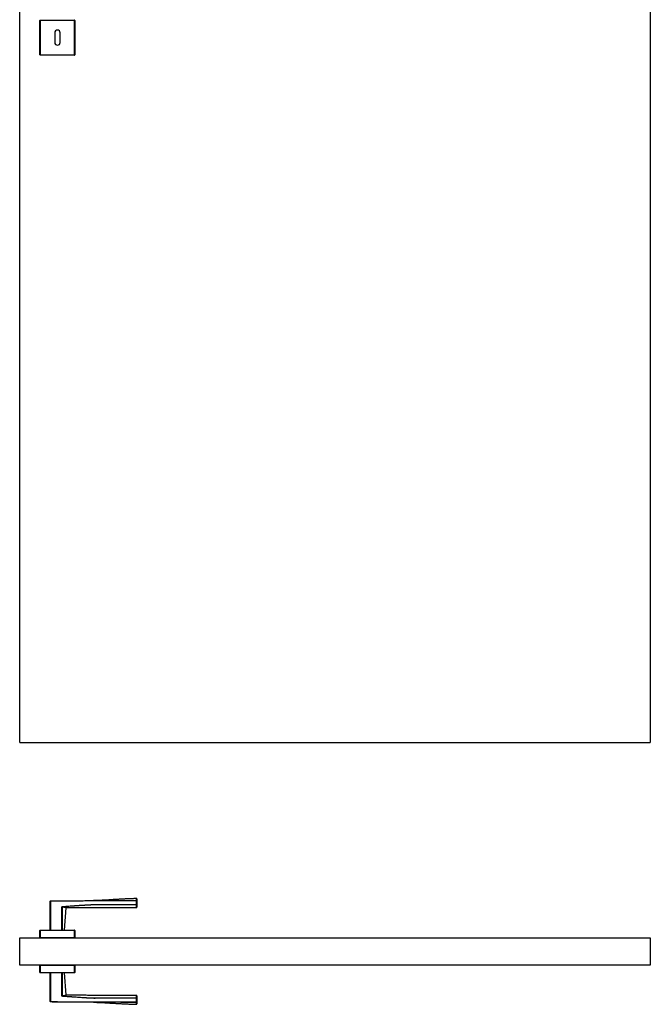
# Model space of a CAD drawing. Header units: millimetres. Extents: x 357 to 12975, y -381 to 2993.
# Tile 5 of 8: x 9057 to 9975, y -381 to 1053. Entities that reach past the tile are written whole.
import ezdxf

# ---------------------------------------------------------------- set-up
doc = ezdxf.new("R2010")
doc.units = ezdxf.units.MM
doc.layers.get('0').update_dxf_attribs({"color": 250})
doc.layers.add('główna', color=250, linetype='Continuous', lineweight=25)

msp = doc.modelspace()

# ---------------------------------------------------------------- linework, layer by layer
for p, q in [((9056.6, 0), (9056.6, 2017)), ((9974.6, 2017), (9974.6, 0)), ((9056.6, 0), (9974.6, 0))]:
    msp.add_line(p, q)
at = {"linetype": 'Continuous'}
for p, q in [((9086.1, 1051.5), (9086.6, 1051.5)), ((9086.1, 1001.5), (9086.1, 1051.5)), ((9086.6, 1052), (9086.6, 1051.5)), ((9086.6, 1052), (9136.6, 1052)), ((9136.6, 1051.5), (9086.6, 1051.5)), ((9086.6, 1051.5), (9086.6, 1001.5)), ((9136.6, 1052), (9136.6, 1051.5)), ((9136.6, 1001.5), (9136.6, 1051.5)), ((9137.1, 1051.5), (9136.6, 1051.5)), ((9137.1, 1051.5), (9137.1, 1001.5)), ((9107.6, 1033.5), (9107.6, 1019.5)), ((9115.6, 1019.5), (9115.6, 1033.5)), ((9086.1, 1001.5), (9086.6, 1001.5)), ((9086.6, 1001.5), (9086.6, 1001)), ((9086.6, 1001.5), (9136.6, 1001.5)), ((9136.6, 1001), (9086.6, 1001)), ((9136.6, 1001), (9136.6, 1001.5)), ((9136.6, 1001.5), (9137.1, 1001.5)), ((9101.1, -231.1), (9101.6, -231.1)), ((9101.1, -273.2), (9101.1, -231.1)), ((9101.6, -230.6), (9101.6, -231.1)), ((9101.6, -231.1), (9101.6, -273.2)), ((9118, -239.7), (9118.3, -239.7)), ((9119.5, -238.8), (9119.5, -239.3)), ((9226.6, -230.1), (9226.6, -230.5)), ((9227.1, -230.5), (9226.6, -230.5)), ((9226.6, -236), (9226.6, -230.5)), ((9226.6, -236.4), (9226.6, -236)), ((9227.1, -236), (9226.6, -236)), ((9227.1, -230.5), (9227.1, -236)), ((9086.1, -273.7), (9086.6, -273.7)), ((9086.1, -284.2), (9086.1, -273.7)), ((9086.6, -284.2), (9086.1, -284.2)), ((9086.6, -273.2), (9086.6, -273.7)), ((9086.6, -273.2), (9136.6, -273.2)), ((9136.6, -273.7), (9086.6, -273.7)), ((9086.6, -273.7), (9086.6, -284.2)), ((9136.6, -284.2), (9086.6, -284.2)), ((9136.6, -273.2), (9136.6, -273.7)), ((9136.6, -284.2), (9136.6, -273.7)), ((9136.6, -273.7), (9137.1, -273.7)), ((9137.1, -284.2), (9136.6, -284.2)), ((9137.1, -273.7), (9137.1, -284.2)), ((9086.1, -334.7), (9086.1, -324.2)), ((9086.1, -324.2), (9086.6, -324.2)), ((9086.6, -324.2), (9086.6, -334.7)), ((9086.6, -324.2), (9136.6, -324.2)), ((9136.6, -324.2), (9137.1, -324.2)), ((9136.6, -334.7), (9136.6, -324.2)), ((9137.1, -324.2), (9137.1, -334.7)), ((9086.6, -334.7), (9086.1, -334.7)), ((9086.6, -334.7), (9086.6, -335.2)), ((9086.6, -334.7), (9136.6, -334.7)), ((9136.6, -335.2), (9086.6, -335.2)), ((9101.1, -377.3), (9101.1, -335.2)), ((9101.6, -335.2), (9101.6, -377.3)), ((9137.1, -334.7), (9136.6, -334.7)), ((9136.6, -334.7), (9136.6, -335.2)), ((9118.3, -368.7), (9118, -368.7)), ((9119.5, -369.1), (9119.5, -369.6)), ((9226.6, -372), (9226.6, -372.4)), ((9226.6, -377.9), (9226.6, -372.4)), ((9227.1, -372.4), (9226.6, -372.4)), ((9227.1, -372.4), (9227.1, -377.9)), ((9101.1, -377.3), (9101.6, -377.3)), ((9101.6, -377.8), (9101.6, -377.3)), ((9226.6, -377.9), (9226.6, -378.3)), ((9227.1, -377.9), (9226.6, -377.9))]:
    msp.add_line(p, q, dxfattribs=at)
for points in [[(9226.6, -227.2), (9225.4, -227.3), (9224.1, -227.3), (9222.9, -227.3), (9221.6, -227.4), (9220.4, -227.4), (9219.1, -227.5), (9217.9, -227.5), (9216.6, -227.5), (9215.4, -227.6), (9214.1, -227.7), (9212.9, -227.7), (9211.6, -227.8), (9210.4, -227.8), (9209.1, -227.9), (9207.9, -228), (9206.6, -228), (9205.4, -228.1), (9204.1, -228.2), (9202.9, -228.2), (9201.6, -228.3), (9200.4, -228.4), (9199.1, -228.5), (9197.9, -228.5), (9196.6, -228.6), (9195.4, -228.7), (9194.1, -228.7), (9192.9, -228.8), (9191.6, -228.9), (9190.4, -229), (9189.1, -229), (9187.9, -229.1), (9186.6, -229.2), (9185.4, -229.3), (9184.1, -229.3), (9182.9, -229.4), (9181.6, -229.5), (9180.4, -229.5), (9179.1, -229.6), (9177.9, -229.7), (9176.6, -229.7), (9175.4, -229.8), (9174.1, -229.8), (9172.9, -229.9), (9171.6, -229.9), (9170.4, -230), (9169.1, -230), (9167.9, -230.1), (9166.6, -230.1), (9165.4, -230.2), (9164.1, -230.2)], [(9226.6, -230.1), (9226.6, -229.9), (9226.6, -229.8), (9226.6, -229.7), (9226.6, -229.6), (9226.6, -229.5), (9226.6, -229.4), (9226.6, -229.3), (9226.6, -229.2), (9226.6, -229.1), (9226.6, -229), (9226.6, -229), (9226.6, -228.9), (9226.6, -228.8), (9226.6, -228.7), (9226.6, -228.6), (9226.6, -228.5), (9226.6, -228.5), (9226.6, -228.4), (9226.6, -228.3), (9226.6, -228.2), (9226.6, -228.2), (9226.6, -228.1), (9226.6, -228), (9226.6, -228), (9226.6, -227.9), (9226.6, -227.9), (9226.6, -227.8), (9226.6, -227.8), (9226.6, -227.7), (9226.6, -227.7), (9226.6, -227.6), (9226.6, -227.6), (9226.6, -227.5), (9226.6, -227.5), (9226.6, -227.5), (9226.6, -227.4), (9226.6, -227.4), (9226.6, -227.4), (9226.6, -227.4), (9226.6, -227.3), (9226.6, -227.3), (9226.6, -227.3), (9226.6, -227.3), (9226.6, -227.3), (9226.6, -227.2), (9226.6, -227.2), (9226.6, -227.2), (9226.6, -227.2), (9226.6, -227.2), (9226.6, -227.2)], [(9227.1, -227.7), (9227.1, -227.7), (9227.1, -227.7), (9227.1, -227.7), (9227.1, -227.7), (9227.1, -227.7), (9227.1, -227.8), (9227.1, -227.8), (9227.1, -227.8), (9227.1, -227.8), (9227.1, -227.8), (9227.1, -227.8), (9227.1, -227.9), (9227.1, -227.9), (9227.1, -227.9), (9227.1, -228), (9227.1, -228), (9227.1, -228), (9227.1, -228.1), (9227.1, -228.1), (9227.1, -228.2), (9227.1, -228.2), (9227.1, -228.3), (9227.1, -228.3), (9227.1, -228.4), (9227.1, -228.4), (9227.1, -228.5), (9227.1, -228.5), (9227.1, -228.6), (9227.1, -228.7), (9227.1, -228.7), (9227.1, -228.8), (9227.1, -228.9), (9227.1, -228.9), (9227.1, -229), (9227.1, -229.1), (9227.1, -229.2), (9227.1, -229.2), (9227.1, -229.3), (9227.1, -229.4), (9227.1, -229.5), (9227.1, -229.6), (9227.1, -229.7), (9227.1, -229.8), (9227.1, -229.9), (9227.1, -230), (9227.1, -230.1), (9227.1, -230.2), (9227.1, -230.3), (9227.1, -230.4), (9227.1, -230.5)], [(9101.6, -230.6), (9104.1, -230.6), (9106.6, -230.6), (9109.1, -230.6), (9111.6, -230.6), (9114.1, -230.5), (9116.6, -230.5), (9119.1, -230.5), (9121.6, -230.5), (9124.1, -230.4), (9126.6, -230.4), (9129.1, -230.4), (9131.6, -230.4), (9134.1, -230.4), (9136.6, -230.3), (9139.1, -230.3), (9141.6, -230.3), (9144.1, -230.3), (9146.6, -230.3), (9149.1, -230.3), (9151.6, -230.2), (9154.1, -230.2), (9156.6, -230.2), (9159.1, -230.2), (9161.6, -230.2), (9164.1, -230.2), (9166.6, -230.2), (9169.1, -230.2), (9171.6, -230.2), (9174.1, -230.2), (9176.6, -230.2), (9179.1, -230.2), (9181.6, -230.1), (9184.1, -230.1), (9186.6, -230.1), (9189.1, -230.1), (9191.6, -230.1), (9194.1, -230.1), (9196.6, -230.1), (9199.1, -230.1), (9201.6, -230.1), (9204.1, -230.1), (9206.6, -230.1), (9209.1, -230.1), (9211.6, -230.1), (9214.1, -230.1), (9216.6, -230.1), (9219.1, -230.1), (9221.6, -230.1), (9224.1, -230.1), (9226.6, -230.1)], [(9226.6, -230.5), (9224.1, -230.5), (9221.6, -230.5), (9219.1, -230.5), (9216.6, -230.5), (9214.1, -230.5), (9211.6, -230.5), (9209.1, -230.5), (9206.6, -230.5), (9204.1, -230.5), (9201.6, -230.6), (9199.1, -230.6), (9196.6, -230.6), (9194.1, -230.6), (9191.6, -230.6), (9189.1, -230.6), (9186.6, -230.6), (9184.1, -230.6), (9181.6, -230.6), (9179.1, -230.6), (9176.6, -230.7), (9174.1, -230.7), (9171.6, -230.7), (9169.1, -230.7), (9166.6, -230.7), (9164.1, -230.7), (9161.6, -230.7), (9159.1, -230.7), (9156.6, -230.7), (9154.1, -230.7), (9151.6, -230.7), (9149.1, -230.8), (9146.6, -230.8), (9144.1, -230.8), (9141.6, -230.8), (9139.1, -230.8), (9136.6, -230.8), (9134.1, -230.8), (9131.6, -230.9), (9129.1, -230.9), (9126.6, -230.9), (9124.1, -230.9), (9121.6, -230.9), (9119.1, -231), (9116.6, -231), (9114.1, -231), (9111.6, -231), (9109.1, -231), (9106.6, -231), (9104.1, -231), (9101.6, -231.1)], [(9117.9, -273.2), (9117.9, -272.5), (9117.9, -271.9), (9117.9, -271.2), (9117.9, -270.5), (9117.9, -269.9), (9117.9, -269.2), (9117.9, -268.5), (9117.9, -267.8), (9117.9, -267.2), (9117.9, -266.5), (9117.9, -265.8), (9117.9, -265.2), (9117.9, -264.5), (9117.9, -263.8), (9117.9, -263.2), (9117.9, -262.5), (9117.9, -261.8), (9117.9, -261.1), (9117.9, -260.5), (9117.9, -259.8), (9117.9, -259.1), (9118, -258.5), (9118, -257.8), (9118, -257.1), (9118, -256.5), (9118, -255.8), (9118, -255.1), (9118, -254.4), (9118, -253.8), (9118, -253.1), (9118, -252.4), (9118, -251.8), (9118, -251.1), (9118, -250.4), (9118, -249.8), (9118, -249.1), (9118, -248.4), (9118, -247.7), (9118, -247.1), (9118, -246.4), (9118, -245.7), (9118, -245.1), (9118, -244.4), (9118, -243.7), (9118, -243.1), (9118, -242.4), (9118, -241.7), (9118, -241.1), (9118, -240.4), (9118, -239.7)], [(9118, -239.7), (9118, -239.7), (9118, -239.6), (9118, -239.6), (9118, -239.6), (9118, -239.5), (9118.1, -239.5), (9118.1, -239.5), (9118.1, -239.4), (9118.1, -239.4), (9118.1, -239.4), (9118.2, -239.3), (9118.2, -239.3), (9118.2, -239.3), (9118.2, -239.3), (9118.3, -239.2), (9118.3, -239.2), (9118.3, -239.2), (9118.3, -239.2), (9118.4, -239.1), (9118.4, -239.1), (9118.4, -239.1), (9118.5, -239.1), (9118.5, -239.1), (9118.5, -239), (9118.6, -239), (9118.6, -239), (9118.6, -239), (9118.7, -239), (9118.7, -239), (9118.7, -238.9), (9118.8, -238.9), (9118.8, -238.9), (9118.8, -238.9), (9118.9, -238.9), (9118.9, -238.9), (9119, -238.9), (9119, -238.9), (9119, -238.9), (9119.1, -238.8), (9119.1, -238.8), (9119.1, -238.8), (9119.2, -238.8), (9119.2, -238.8), (9119.2, -238.8), (9119.3, -238.8), (9119.3, -238.8), (9119.4, -238.8), (9119.4, -238.8), (9119.4, -238.8), (9119.5, -238.8)], [(9118.3, -239.7), (9118.3, -239.7), (9118.3, -239.7), (9118.3, -239.6), (9118.3, -239.6), (9118.3, -239.6), (9118.3, -239.6), (9118.4, -239.5), (9118.4, -239.5), (9118.4, -239.5), (9118.4, -239.5), (9118.5, -239.5), (9118.5, -239.5), (9118.5, -239.5), (9118.5, -239.4), (9118.6, -239.4), (9118.6, -239.4), (9118.6, -239.4), (9118.6, -239.4), (9118.7, -239.4), (9118.7, -239.4), (9118.7, -239.4), (9118.7, -239.4), (9118.8, -239.4), (9118.8, -239.4), (9118.8, -239.4), (9118.8, -239.4), (9118.9, -239.3), (9118.9, -239.3), (9118.9, -239.3), (9119, -239.3), (9119, -239.3), (9119, -239.3), (9119, -239.3), (9119.1, -239.3), (9119.1, -239.3), (9119.1, -239.3), (9119.1, -239.3), (9119.2, -239.3), (9119.2, -239.3), (9119.2, -239.3), (9119.3, -239.3), (9119.3, -239.3), (9119.3, -239.3), (9119.3, -239.3), (9119.4, -239.3), (9119.4, -239.3), (9119.4, -239.3), (9119.4, -239.3), (9119.5, -239.3), (9119.5, -239.3)], [(9124.4, -240.8), (9124.4, -240.8), (9124.3, -240.8), (9124.3, -240.8), (9124.3, -240.8), (9124.3, -240.7), (9124.3, -240.7), (9124.2, -240.7), (9124.2, -240.7), (9124.1, -240.7), (9124.1, -240.7), (9124, -240.7), (9124, -240.6), (9123.9, -240.6), (9123.9, -240.6), (9123.8, -240.6), (9123.7, -240.6), (9123.6, -240.5), (9123.5, -240.5), (9123.4, -240.5), (9123.3, -240.4), (9123.2, -240.4), (9123.1, -240.4), (9123, -240.4), (9122.9, -240.3), (9122.8, -240.3), (9122.6, -240.3), (9122.5, -240.2), (9122.4, -240.2), (9122.2, -240.2), (9122.1, -240.1), (9121.9, -240.1), (9121.8, -240.1), (9121.6, -240.1), (9121.4, -240), (9121.3, -240), (9121.1, -240), (9120.9, -239.9), (9120.7, -239.9), (9120.5, -239.9), (9120.4, -239.9), (9120.2, -239.8), (9120, -239.8), (9119.8, -239.8), (9119.6, -239.8), (9119.4, -239.8), (9119.1, -239.8), (9118.9, -239.7), (9118.7, -239.7), (9118.5, -239.7), (9118.3, -239.7)], [(9118.3, -239.7), (9118.3, -240.4), (9118.3, -241.1), (9118.3, -241.7), (9118.3, -242.4), (9118.3, -243.1), (9118.3, -243.7), (9118.3, -244.4), (9118.3, -245.1), (9118.3, -245.7), (9118.3, -246.4), (9118.3, -247.1), (9118.3, -247.7), (9118.3, -248.4), (9118.3, -249.1), (9118.3, -249.8), (9118.3, -250.4), (9118.3, -251.1), (9118.3, -251.8), (9118.3, -252.4), (9118.3, -253.1), (9118.3, -253.8), (9118.3, -254.4), (9118.3, -255.1), (9118.3, -255.8), (9118.3, -256.5), (9118.3, -257.1), (9118.3, -257.8), (9118.3, -258.5), (9118.3, -259.1), (9118.3, -259.8), (9118.3, -260.5), (9118.3, -261.1), (9118.3, -261.8), (9118.3, -262.5), (9118.3, -263.2), (9118.3, -263.8), (9118.3, -264.5), (9118.3, -265.2), (9118.3, -265.8), (9118.3, -266.5), (9118.3, -267.2), (9118.3, -267.8), (9118.3, -268.5), (9118.3, -269.2), (9118.3, -269.9), (9118.3, -270.5), (9118.3, -271.2), (9118.3, -271.9), (9118.3, -272.5), (9118.3, -273.2)], [(9119.5, -238.8), (9121.6, -238.6), (9123.7, -238.5), (9125.9, -238.4), (9128, -238.2), (9130.2, -238), (9132.3, -237.9), (9134.4, -237.7), (9136.6, -237.6), (9138.7, -237.4), (9140.9, -237.3), (9143, -237.1), (9145.1, -237), (9147.3, -236.8), (9149.4, -236.7), (9151.6, -236.6), (9153.7, -236.4), (9155.8, -236.3), (9158, -236.2), (9160.1, -236.1), (9162.3, -236), (9164.4, -236), (9166.6, -236), (9168.7, -236), (9170.8, -236), (9173, -236), (9175.1, -236), (9177.3, -236), (9179.4, -236), (9181.6, -236), (9183.7, -236), (9185.9, -236), (9188, -236), (9190.2, -236), (9192.3, -236), (9194.5, -236), (9196.6, -236), (9198.7, -236), (9200.9, -236), (9203, -236), (9205.2, -236), (9207.3, -236), (9209.5, -236), (9211.6, -236), (9213.8, -236), (9215.9, -236), (9218.1, -236), (9220.2, -236), (9222.4, -236), (9224.5, -236), (9226.6, -236)], [(9226.6, -236.4), (9224.5, -236.4), (9222.4, -236.4), (9220.2, -236.4), (9218.1, -236.4), (9215.9, -236.4), (9213.8, -236.4), (9211.6, -236.4), (9209.5, -236.4), (9207.3, -236.4), (9205.2, -236.4), (9203, -236.4), (9200.9, -236.4), (9198.8, -236.4), (9196.6, -236.4), (9194.5, -236.4), (9192.3, -236.4), (9190.2, -236.4), (9188, -236.4), (9185.9, -236.4), (9183.7, -236.4), (9181.6, -236.4), (9179.4, -236.4), (9177.3, -236.4), (9175.2, -236.4), (9173, -236.4), (9170.9, -236.4), (9168.7, -236.4), (9166.6, -236.3), (9164.4, -236.3), (9162.3, -236.4), (9160.1, -236.5), (9158, -236.6), (9155.9, -236.7), (9153.7, -236.8), (9151.6, -237), (9149.4, -237.1), (9147.3, -237.2), (9145.2, -237.4), (9143, -237.5), (9140.9, -237.7), (9138.7, -237.9), (9136.6, -238), (9134.5, -238.2), (9132.3, -238.4), (9130.2, -238.5), (9128.1, -238.7), (9125.9, -238.8), (9123.8, -239), (9121.6, -239.1), (9119.5, -239.3)], [(9119.5, -239.3), (9119.7, -239.3), (9119.9, -239.3), (9120.1, -239.3), (9120.3, -239.3), (9120.5, -239.4), (9120.7, -239.4), (9120.8, -239.4), (9121, -239.4), (9121.2, -239.5), (9121.4, -239.5), (9121.5, -239.5), (9121.7, -239.5), (9121.9, -239.6), (9122, -239.6), (9122.2, -239.6), (9122.3, -239.6), (9122.5, -239.7), (9122.6, -239.7), (9122.7, -239.7), (9122.9, -239.8), (9123, -239.8), (9123.1, -239.8), (9123.2, -239.8), (9123.4, -239.9), (9123.5, -239.9), (9123.6, -239.9), (9123.7, -240), (9123.8, -240), (9123.9, -240), (9124, -240), (9124.1, -240.1), (9124.1, -240.1), (9124.2, -240.1), (9124.3, -240.1), (9124.4, -240.1), (9124.4, -240.2), (9124.5, -240.2), (9124.5, -240.2), (9124.6, -240.2), (9124.6, -240.2), (9124.7, -240.2), (9124.7, -240.3), (9124.8, -240.3), (9124.8, -240.3), (9124.8, -240.3), (9124.8, -240.3), (9124.8, -240.3), (9124.9, -240.3), (9124.9, -240.3), (9124.9, -240.3)], [(9122, -273.2), (9124.4, -240.8)], [(9124.4, -240.8), (9124.4, -240.7), (9124.4, -240.7), (9124.4, -240.7), (9124.4, -240.7), (9124.4, -240.7), (9124.4, -240.7), (9124.4, -240.7), (9124.4, -240.6), (9124.4, -240.6), (9124.4, -240.6), (9124.4, -240.6), (9124.4, -240.6), (9124.4, -240.6), (9124.4, -240.6), (9124.4, -240.5), (9124.4, -240.5), (9124.4, -240.5), (9124.5, -240.5), (9124.5, -240.5), (9124.5, -240.5), (9124.5, -240.5), (9124.5, -240.5), (9124.5, -240.5), (9124.5, -240.4), (9124.5, -240.4), (9124.5, -240.4), (9124.5, -240.4), (9124.6, -240.4), (9124.6, -240.4), (9124.6, -240.4), (9124.6, -240.4), (9124.6, -240.4), (9124.6, -240.4), (9124.6, -240.4), (9124.6, -240.3), (9124.7, -240.3), (9124.7, -240.3), (9124.7, -240.3), (9124.7, -240.3), (9124.7, -240.3), (9124.7, -240.3), (9124.7, -240.3), (9124.8, -240.3), (9124.8, -240.3), (9124.8, -240.3), (9124.8, -240.3), (9124.8, -240.3), (9124.8, -240.3), (9124.8, -240.3), (9124.9, -240.3)], [(9124.9, -240.3), (9126.9, -240.3), (9128.9, -240.3), (9131, -240.3), (9133, -240.3), (9135, -240.3), (9137.1, -240.3), (9139.1, -240.3), (9141.1, -240.3), (9143.2, -240.3), (9145.2, -240.3), (9147.2, -240.3), (9149.3, -240.3), (9151.3, -240.3), (9153.4, -240.3), (9155.4, -240.2), (9157.4, -240.2), (9159.5, -240.2), (9161.5, -240.2), (9163.5, -240.2), (9165.6, -240.2), (9167.6, -240.2), (9169.6, -240.2), (9171.7, -240.2), (9173.7, -240.2), (9175.7, -240.2), (9177.8, -240.2), (9179.8, -240.2), (9181.9, -240.2), (9183.9, -240.2), (9185.9, -240.2), (9188, -240.2), (9190, -240.2), (9192, -240.2), (9194.1, -240.2), (9196.1, -240.2), (9198.1, -240.2), (9200.2, -240.2), (9202.2, -240.2), (9204.2, -240.2), (9206.3, -240.2), (9208.3, -240.2), (9210.4, -240.2), (9212.4, -240.2), (9214.4, -240.2), (9216.5, -240.2), (9218.5, -240.2), (9220.5, -240.2), (9222.6, -240.2), (9224.6, -240.2), (9226.6, -240.2)], [(9226.6, -240.2), (9226.6, -240.2), (9226.6, -240.2), (9226.6, -240.2), (9226.6, -240.2), (9226.6, -240.2), (9226.6, -240.1), (9226.6, -240.1), (9226.6, -240.1), (9226.6, -240.1), (9226.6, -240), (9226.6, -240), (9226.6, -240), (9226.6, -239.9), (9226.6, -239.9), (9226.6, -239.8), (9226.6, -239.8), (9226.6, -239.7), (9226.6, -239.7), (9226.6, -239.6), (9226.6, -239.6), (9226.6, -239.5), (9226.6, -239.4), (9226.6, -239.4), (9226.6, -239.3), (9226.6, -239.2), (9226.6, -239.1), (9226.6, -239), (9226.6, -239), (9226.6, -238.9), (9226.6, -238.8), (9226.6, -238.7), (9226.6, -238.6), (9226.6, -238.5), (9226.6, -238.4), (9226.6, -238.3), (9226.6, -238.2), (9226.6, -238.1), (9226.6, -237.9), (9226.6, -237.8), (9226.6, -237.7), (9226.6, -237.6), (9226.6, -237.5), (9226.6, -237.3), (9226.6, -237.2), (9226.6, -237.1), (9226.6, -236.9), (9226.6, -236.8), (9226.6, -236.6), (9226.6, -236.5), (9226.6, -236.4)], [(9227.1, -236), (9227.1, -236.1), (9227.1, -236.2), (9227.1, -236.4), (9227.1, -236.5), (9227.1, -236.7), (9227.1, -236.8), (9227.1, -236.9), (9227.1, -237), (9227.1, -237.2), (9227.1, -237.3), (9227.1, -237.4), (9227.1, -237.5), (9227.1, -237.6), (9227.1, -237.7), (9227.1, -237.8), (9227.1, -237.9), (9227.1, -238), (9227.1, -238.1), (9227.1, -238.2), (9227.1, -238.3), (9227.1, -238.4), (9227.1, -238.5), (9227.1, -238.6), (9227.1, -238.7), (9227.1, -238.7), (9227.1, -238.8), (9227.1, -238.9), (9227.1, -239), (9227.1, -239), (9227.1, -239.1), (9227.1, -239.1), (9227.1, -239.2), (9227.1, -239.2), (9227.1, -239.3), (9227.1, -239.3), (9227.1, -239.4), (9227.1, -239.4), (9227.1, -239.5), (9227.1, -239.5), (9227.1, -239.5), (9227.1, -239.6), (9227.1, -239.6), (9227.1, -239.6), (9227.1, -239.6), (9227.1, -239.7), (9227.1, -239.7), (9227.1, -239.7), (9227.1, -239.7), (9227.1, -239.7), (9227.1, -239.7)], [(9118, -368.7), (9118, -368), (9118, -367.3), (9118, -366.7), (9118, -366), (9118, -365.3), (9118, -364.7), (9118, -364), (9118, -363.3), (9118, -362.7), (9118, -362), (9118, -361.3), (9118, -360.7), (9118, -360), (9118, -359.3), (9118, -358.6), (9118, -358), (9118, -357.3), (9118, -356.6), (9118, -356), (9118, -355.3), (9118, -354.6), (9118, -354), (9118, -353.3), (9118, -352.6), (9118, -351.9), (9118, -351.3), (9118, -350.6), (9118, -349.9), (9117.9, -349.3), (9117.9, -348.6), (9117.9, -347.9), (9117.9, -347.3), (9117.9, -346.6), (9117.9, -345.9), (9117.9, -345.2), (9117.9, -344.6), (9117.9, -343.9), (9117.9, -343.2), (9117.9, -342.6), (9117.9, -341.9), (9117.9, -341.2), (9117.9, -340.6), (9117.9, -339.9), (9117.9, -339.2), (9117.9, -338.5), (9117.9, -337.9), (9117.9, -337.2), (9117.9, -336.5), (9117.9, -335.9), (9117.9, -335.2)], [(9118.3, -335.2), (9118.3, -335.9), (9118.3, -336.5), (9118.3, -337.2), (9118.3, -337.9), (9118.3, -338.5), (9118.3, -339.2), (9118.3, -339.9), (9118.3, -340.6), (9118.3, -341.2), (9118.3, -341.9), (9118.3, -342.6), (9118.3, -343.2), (9118.3, -343.9), (9118.3, -344.6), (9118.3, -345.2), (9118.3, -345.9), (9118.3, -346.6), (9118.3, -347.3), (9118.3, -347.9), (9118.3, -348.6), (9118.3, -349.3), (9118.3, -349.9), (9118.3, -350.6), (9118.3, -351.3), (9118.3, -351.9), (9118.3, -352.6), (9118.3, -353.3), (9118.3, -354), (9118.3, -354.6), (9118.3, -355.3), (9118.3, -356), (9118.3, -356.6), (9118.3, -357.3), (9118.3, -358), (9118.3, -358.6), (9118.3, -359.3), (9118.3, -360), (9118.3, -360.7), (9118.3, -361.3), (9118.3, -362), (9118.3, -362.7), (9118.3, -363.3), (9118.3, -364), (9118.3, -364.7), (9118.3, -365.3), (9118.3, -366), (9118.3, -366.7), (9118.3, -367.3), (9118.3, -368), (9118.3, -368.7)], [(9124.4, -367.6), (9122, -335.2)], [(9119.5, -369.6), (9119.4, -369.6), (9119.4, -369.6), (9119.4, -369.6), (9119.3, -369.6), (9119.3, -369.6), (9119.2, -369.6), (9119.2, -369.6), (9119.2, -369.6), (9119.1, -369.6), (9119.1, -369.6), (9119.1, -369.6), (9119, -369.5), (9119, -369.5), (9119, -369.5), (9118.9, -369.5), (9118.9, -369.5), (9118.9, -369.5), (9118.8, -369.5), (9118.8, -369.5), (9118.7, -369.5), (9118.7, -369.4), (9118.7, -369.4), (9118.6, -369.4), (9118.6, -369.4), (9118.6, -369.4), (9118.5, -369.4), (9118.5, -369.3), (9118.5, -369.3), (9118.4, -369.3), (9118.4, -369.3), (9118.4, -369.3), (9118.3, -369.2), (9118.3, -369.2), (9118.3, -369.2), (9118.3, -369.2), (9118.2, -369.2), (9118.2, -369.1), (9118.2, -369.1), (9118.2, -369.1), (9118.1, -369), (9118.1, -369), (9118.1, -369), (9118.1, -368.9), (9118.1, -368.9), (9118, -368.9), (9118, -368.8), (9118, -368.8), (9118, -368.8), (9118, -368.7), (9118, -368.7)], [(9118.3, -368.7), (9118.5, -368.7), (9118.7, -368.7), (9118.9, -368.7), (9119.1, -368.6), (9119.4, -368.6), (9119.6, -368.6), (9119.8, -368.6), (9120, -368.6), (9120.2, -368.6), (9120.4, -368.5), (9120.5, -368.5), (9120.7, -368.5), (9120.9, -368.5), (9121.1, -368.4), (9121.3, -368.4), (9121.4, -368.4), (9121.6, -368.3), (9121.8, -368.3), (9121.9, -368.3), (9122.1, -368.3), (9122.2, -368.2), (9122.4, -368.2), (9122.5, -368.2), (9122.6, -368.1), (9122.8, -368.1), (9122.9, -368.1), (9123, -368), (9123.1, -368), (9123.2, -368), (9123.3, -368), (9123.4, -367.9), (9123.5, -367.9), (9123.6, -367.9), (9123.7, -367.8), (9123.8, -367.8), (9123.9, -367.8), (9123.9, -367.8), (9124, -367.8), (9124, -367.7), (9124.1, -367.7), (9124.1, -367.7), (9124.2, -367.7), (9124.2, -367.7), (9124.3, -367.7), (9124.3, -367.7), (9124.3, -367.6), (9124.3, -367.6), (9124.3, -367.6), (9124.4, -367.6), (9124.4, -367.6)], [(9119.5, -369.1), (9119.5, -369.1), (9119.4, -369.1), (9119.4, -369.1), (9119.4, -369.1), (9119.4, -369.1), (9119.3, -369.1), (9119.3, -369.1), (9119.3, -369.1), (9119.3, -369.1), (9119.2, -369.1), (9119.2, -369.1), (9119.2, -369.1), (9119.1, -369.1), (9119.1, -369.1), (9119.1, -369.1), (9119.1, -369.1), (9119, -369.1), (9119, -369.1), (9119, -369.1), (9119, -369.1), (9118.9, -369.1), (9118.9, -369.1), (9118.9, -369.1), (9118.8, -369), (9118.8, -369), (9118.8, -369), (9118.8, -369), (9118.7, -369), (9118.7, -369), (9118.7, -369), (9118.7, -369), (9118.6, -369), (9118.6, -369), (9118.6, -369), (9118.6, -369), (9118.5, -369), (9118.5, -368.9), (9118.5, -368.9), (9118.5, -368.9), (9118.4, -368.9), (9118.4, -368.9), (9118.4, -368.9), (9118.4, -368.9), (9118.3, -368.8), (9118.3, -368.8), (9118.3, -368.8), (9118.3, -368.8), (9118.3, -368.7), (9118.3, -368.7), (9118.3, -368.7)], [(9124.9, -368.1), (9124.9, -368.1), (9124.8, -368.1), (9124.8, -368.1), (9124.8, -368.1), (9124.8, -368.1), (9124.8, -368.1), (9124.7, -368.1), (9124.7, -368.1), (9124.7, -368.2), (9124.6, -368.2), (9124.6, -368.2), (9124.5, -368.2), (9124.5, -368.2), (9124.4, -368.2), (9124.3, -368.3), (9124.3, -368.3), (9124.2, -368.3), (9124.1, -368.3), (9124, -368.4), (9123.9, -368.4), (9123.8, -368.4), (9123.7, -368.4), (9123.6, -368.5), (9123.5, -368.5), (9123.4, -368.5), (9123.3, -368.5), (9123.2, -368.6), (9123.1, -368.6), (9123, -368.6), (9122.8, -368.6), (9122.7, -368.7), (9122.6, -368.7), (9122.4, -368.7), (9122.3, -368.8), (9122.1, -368.8), (9122, -368.8), (9121.8, -368.8), (9121.7, -368.9), (9121.5, -368.9), (9121.3, -368.9), (9121.2, -368.9), (9121, -369), (9120.8, -369), (9120.6, -369), (9120.5, -369), (9120.3, -369.1), (9120.1, -369.1), (9119.9, -369.1), (9119.7, -369.1), (9119.5, -369.1)], [(9119.5, -369.1), (9121.6, -369.3), (9123.8, -369.4), (9125.9, -369.6), (9128.1, -369.7), (9130.2, -369.9), (9132.3, -370.1), (9134.5, -370.2), (9136.6, -370.4), (9138.7, -370.5), (9140.9, -370.7), (9143, -370.9), (9145.2, -371), (9147.3, -371.2), (9149.4, -371.3), (9151.6, -371.4), (9153.7, -371.6), (9155.9, -371.7), (9158, -371.8), (9160.1, -371.9), (9162.3, -372), (9164.4, -372.1), (9166.6, -372.1), (9168.7, -372), (9170.9, -372), (9173, -372), (9175.2, -372), (9177.3, -372), (9179.4, -372), (9181.6, -372), (9183.7, -372), (9185.9, -372), (9188, -372), (9190.2, -372), (9192.3, -372), (9194.5, -372), (9196.6, -372), (9198.8, -372), (9200.9, -372), (9203, -372), (9205.2, -372), (9207.3, -372), (9209.5, -372), (9211.6, -372), (9213.8, -372), (9215.9, -372), (9218.1, -372), (9220.2, -372), (9222.4, -372), (9224.5, -372), (9226.6, -372)], [(9226.6, -372.4), (9224.5, -372.4), (9222.4, -372.4), (9220.2, -372.4), (9218.1, -372.4), (9215.9, -372.4), (9213.8, -372.4), (9211.6, -372.4), (9209.5, -372.4), (9207.3, -372.4), (9205.2, -372.4), (9203, -372.4), (9200.9, -372.4), (9198.7, -372.4), (9196.6, -372.4), (9194.5, -372.4), (9192.3, -372.4), (9190.2, -372.4), (9188, -372.4), (9185.9, -372.4), (9183.7, -372.4), (9181.6, -372.4), (9179.4, -372.4), (9177.3, -372.4), (9175.1, -372.4), (9173, -372.4), (9170.8, -372.4), (9168.7, -372.4), (9166.6, -372.4), (9164.4, -372.4), (9162.3, -372.4), (9160.1, -372.3), (9158, -372.2), (9155.8, -372.1), (9153.7, -372), (9151.6, -371.8), (9149.4, -371.7), (9147.3, -371.6), (9145.1, -371.4), (9143, -371.3), (9140.9, -371.1), (9138.7, -371), (9136.6, -370.8), (9134.4, -370.7), (9132.3, -370.5), (9130.2, -370.4), (9128, -370.2), (9125.9, -370.1), (9123.7, -369.9), (9121.6, -369.8), (9119.5, -369.6)], [(9124.9, -368.1), (9124.8, -368.1), (9124.8, -368.1), (9124.8, -368.1), (9124.8, -368.1), (9124.8, -368.1), (9124.8, -368.1), (9124.8, -368.1), (9124.7, -368.1), (9124.7, -368.1), (9124.7, -368.1), (9124.7, -368.1), (9124.7, -368.1), (9124.7, -368.1), (9124.7, -368.1), (9124.6, -368.1), (9124.6, -368), (9124.6, -368), (9124.6, -368), (9124.6, -368), (9124.6, -368), (9124.6, -368), (9124.6, -368), (9124.5, -368), (9124.5, -368), (9124.5, -368), (9124.5, -368), (9124.5, -367.9), (9124.5, -367.9), (9124.5, -367.9), (9124.5, -367.9), (9124.5, -367.9), (9124.5, -367.9), (9124.4, -367.9), (9124.4, -367.9), (9124.4, -367.9), (9124.4, -367.8), (9124.4, -367.8), (9124.4, -367.8), (9124.4, -367.8), (9124.4, -367.8), (9124.4, -367.8), (9124.4, -367.8), (9124.4, -367.7), (9124.4, -367.7), (9124.4, -367.7), (9124.4, -367.7), (9124.4, -367.7), (9124.4, -367.7), (9124.4, -367.7), (9124.4, -367.6)], [(9226.6, -368.2), (9224.6, -368.2), (9222.6, -368.2), (9220.5, -368.2), (9218.5, -368.2), (9216.5, -368.2), (9214.4, -368.2), (9212.4, -368.2), (9210.4, -368.2), (9208.3, -368.2), (9206.3, -368.2), (9204.2, -368.2), (9202.2, -368.2), (9200.2, -368.2), (9198.1, -368.2), (9196.1, -368.2), (9194.1, -368.2), (9192, -368.2), (9190, -368.2), (9188, -368.2), (9185.9, -368.2), (9183.9, -368.2), (9181.9, -368.2), (9179.8, -368.2), (9177.8, -368.2), (9175.7, -368.2), (9173.7, -368.2), (9171.7, -368.2), (9169.6, -368.2), (9167.6, -368.2), (9165.6, -368.2), (9163.5, -368.2), (9161.5, -368.2), (9159.5, -368.2), (9157.4, -368.2), (9155.4, -368.2), (9153.4, -368.1), (9151.3, -368.1), (9149.3, -368.1), (9147.2, -368.1), (9145.2, -368.1), (9143.2, -368.1), (9141.1, -368.1), (9139.1, -368.1), (9137.1, -368.1), (9135, -368.1), (9133, -368.1), (9131, -368.1), (9128.9, -368.1), (9126.9, -368.1), (9124.9, -368.1)], [(9226.6, -372), (9226.6, -371.9), (9226.6, -371.8), (9226.6, -371.6), (9226.6, -371.5), (9226.6, -371.3), (9226.6, -371.2), (9226.6, -371.1), (9226.6, -370.9), (9226.6, -370.8), (9226.6, -370.7), (9226.6, -370.6), (9226.6, -370.5), (9226.6, -370.3), (9226.6, -370.2), (9226.6, -370.1), (9226.6, -370), (9226.6, -369.9), (9226.6, -369.8), (9226.6, -369.7), (9226.6, -369.6), (9226.6, -369.5), (9226.6, -369.4), (9226.6, -369.4), (9226.6, -369.3), (9226.6, -369.2), (9226.6, -369.1), (9226.6, -369), (9226.6, -369), (9226.6, -368.9), (9226.6, -368.8), (9226.6, -368.8), (9226.6, -368.7), (9226.6, -368.7), (9226.6, -368.6), (9226.6, -368.6), (9226.6, -368.5), (9226.6, -368.5), (9226.6, -368.4), (9226.6, -368.4), (9226.6, -368.4), (9226.6, -368.3), (9226.6, -368.3), (9226.6, -368.3), (9226.6, -368.3), (9226.6, -368.2), (9226.6, -368.2), (9226.6, -368.2), (9226.6, -368.2), (9226.6, -368.2), (9226.6, -368.2)], [(9227.1, -368.7), (9227.1, -368.7), (9227.1, -368.7), (9227.1, -368.7), (9227.1, -368.7), (9227.1, -368.7), (9227.1, -368.8), (9227.1, -368.8), (9227.1, -368.8), (9227.1, -368.8), (9227.1, -368.9), (9227.1, -368.9), (9227.1, -368.9), (9227.1, -369), (9227.1, -369), (9227.1, -369), (9227.1, -369.1), (9227.1, -369.1), (9227.1, -369.2), (9227.1, -369.3), (9227.1, -369.3), (9227.1, -369.4), (9227.1, -369.4), (9227.1, -369.5), (9227.1, -369.6), (9227.1, -369.7), (9227.1, -369.7), (9227.1, -369.8), (9227.1, -369.9), (9227.1, -370), (9227.1, -370.1), (9227.1, -370.2), (9227.1, -370.3), (9227.1, -370.4), (9227.1, -370.5), (9227.1, -370.6), (9227.1, -370.7), (9227.1, -370.8), (9227.1, -370.9), (9227.1, -371), (9227.1, -371.1), (9227.1, -371.2), (9227.1, -371.4), (9227.1, -371.5), (9227.1, -371.6), (9227.1, -371.7), (9227.1, -371.9), (9227.1, -372), (9227.1, -372.2), (9227.1, -372.3), (9227.1, -372.4)], [(9101.6, -377.3), (9104.1, -377.4), (9106.6, -377.4), (9109.1, -377.4), (9111.6, -377.4), (9114.1, -377.4), (9116.6, -377.4), (9119.1, -377.4), (9121.6, -377.5), (9124.1, -377.5), (9126.6, -377.5), (9129.1, -377.5), (9131.6, -377.5), (9134.1, -377.6), (9136.6, -377.6), (9139.1, -377.6), (9141.6, -377.6), (9144.1, -377.6), (9146.6, -377.6), (9149.1, -377.6), (9151.6, -377.7), (9154.1, -377.7), (9156.6, -377.7), (9159.1, -377.7), (9161.6, -377.7), (9164.1, -377.7), (9166.6, -377.7), (9169.1, -377.7), (9171.6, -377.7), (9174.1, -377.7), (9176.6, -377.7), (9179.1, -377.8), (9181.6, -377.8), (9184.1, -377.8), (9186.6, -377.8), (9189.1, -377.8), (9191.6, -377.8), (9194.1, -377.8), (9196.6, -377.8), (9199.1, -377.8), (9201.6, -377.8), (9204.1, -377.9), (9206.6, -377.9), (9209.1, -377.9), (9211.6, -377.9), (9214.1, -377.9), (9216.6, -377.9), (9219.1, -377.9), (9221.6, -377.9), (9224.1, -377.9), (9226.6, -377.9)], [(9226.6, -378.3), (9224.1, -378.3), (9221.6, -378.3), (9219.1, -378.3), (9216.6, -378.3), (9214.1, -378.3), (9211.6, -378.3), (9209.1, -378.3), (9206.6, -378.3), (9204.1, -378.3), (9201.6, -378.3), (9199.1, -378.3), (9196.6, -378.3), (9194.1, -378.3), (9191.6, -378.3), (9189.1, -378.3), (9186.6, -378.3), (9184.1, -378.3), (9181.6, -378.3), (9179.1, -378.2), (9176.6, -378.2), (9174.1, -378.2), (9171.6, -378.2), (9169.1, -378.2), (9166.6, -378.2), (9164.1, -378.2), (9161.6, -378.2), (9159.1, -378.2), (9156.6, -378.2), (9154.1, -378.2), (9151.6, -378.2), (9149.1, -378.1), (9146.6, -378.1), (9144.1, -378.1), (9141.6, -378.1), (9139.1, -378.1), (9136.6, -378.1), (9134.1, -378), (9131.6, -378), (9129.1, -378), (9126.6, -378), (9124.1, -378), (9121.6, -377.9), (9119.1, -377.9), (9116.6, -377.9), (9114.1, -377.9), (9111.6, -377.8), (9109.1, -377.8), (9106.6, -377.8), (9104.1, -377.8), (9101.6, -377.8)], [(9164.1, -378.2), (9165.4, -378.2), (9166.6, -378.3), (9167.9, -378.3), (9169.1, -378.4), (9170.4, -378.4), (9171.6, -378.5), (9172.9, -378.5), (9174.1, -378.6), (9175.4, -378.6), (9176.6, -378.7), (9177.9, -378.7), (9179.1, -378.8), (9180.4, -378.9), (9181.6, -378.9), (9182.9, -379), (9184.1, -379.1), (9185.4, -379.1), (9186.6, -379.2), (9187.9, -379.3), (9189.1, -379.4), (9190.4, -379.4), (9191.6, -379.5), (9192.9, -379.6), (9194.1, -379.7), (9195.4, -379.7), (9196.6, -379.8), (9197.9, -379.9), (9199.1, -379.9), (9200.4, -380), (9201.6, -380.1), (9202.9, -380.2), (9204.1, -380.2), (9205.4, -380.3), (9206.6, -380.4), (9207.9, -380.4), (9209.1, -380.5), (9210.4, -380.6), (9211.6, -380.6), (9212.9, -380.7), (9214.1, -380.7), (9215.4, -380.8), (9216.6, -380.9), (9217.9, -380.9), (9219.1, -381), (9220.4, -381), (9221.6, -381), (9222.9, -381.1), (9224.1, -381.1), (9225.4, -381.2), (9226.6, -381.2)], [(9226.6, -381.2), (9226.6, -381.2), (9226.6, -381.2), (9226.6, -381.2), (9226.6, -381.2), (9226.6, -381.2), (9226.6, -381.1), (9226.6, -381.1), (9226.6, -381.1), (9226.6, -381.1), (9226.6, -381.1), (9226.6, -381), (9226.6, -381), (9226.6, -381), (9226.6, -381), (9226.6, -380.9), (9226.6, -380.9), (9226.6, -380.9), (9226.6, -380.8), (9226.6, -380.8), (9226.6, -380.7), (9226.6, -380.7), (9226.6, -380.6), (9226.6, -380.6), (9226.6, -380.5), (9226.6, -380.5), (9226.6, -380.4), (9226.6, -380.4), (9226.6, -380.3), (9226.6, -380.2), (9226.6, -380.2), (9226.6, -380.1), (9226.6, -380), (9226.6, -379.9), (9226.6, -379.9), (9226.6, -379.8), (9226.6, -379.7), (9226.6, -379.6), (9226.6, -379.5), (9226.6, -379.4), (9226.6, -379.4), (9226.6, -379.3), (9226.6, -379.2), (9226.6, -379.1), (9226.6, -379), (9226.6, -378.9), (9226.6, -378.8), (9226.6, -378.7), (9226.6, -378.6), (9226.6, -378.5), (9226.6, -378.3)], [(9227.1, -377.9), (9227.1, -378), (9227.1, -378.1), (9227.1, -378.2), (9227.1, -378.3), (9227.1, -378.4), (9227.1, -378.5), (9227.1, -378.6), (9227.1, -378.7), (9227.1, -378.8), (9227.1, -378.9), (9227.1, -379), (9227.1, -379.1), (9227.1, -379.2), (9227.1, -379.2), (9227.1, -379.3), (9227.1, -379.4), (9227.1, -379.5), (9227.1, -379.5), (9227.1, -379.6), (9227.1, -379.7), (9227.1, -379.7), (9227.1, -379.8), (9227.1, -379.9), (9227.1, -379.9), (9227.1, -380), (9227.1, -380), (9227.1, -380.1), (9227.1, -380.1), (9227.1, -380.2), (9227.1, -380.2), (9227.1, -380.3), (9227.1, -380.3), (9227.1, -380.4), (9227.1, -380.4), (9227.1, -380.4), (9227.1, -380.5), (9227.1, -380.5), (9227.1, -380.5), (9227.1, -380.6), (9227.1, -380.6), (9227.1, -380.6), (9227.1, -380.6), (9227.1, -380.6), (9227.1, -380.6), (9227.1, -380.7), (9227.1, -380.7), (9227.1, -380.7), (9227.1, -380.7), (9227.1, -380.7), (9227.1, -380.7)]]:
    msp.add_lwpolyline(points, dxfattribs=at)
for centre, radius, start, end in [((9086.6, 1051.5), 0.5, 90, 180), ((9136.6, 1051.5), 0.5, 0, 90), ((9111.6, 1033.5), 4, 0, 180), ((9111.6, 1019.5), 4, 180, 0), ((9136.6, 1001.5), 0.5, 270, 0), ((9101.6, -231.1), 0.5, 90.2042, 180), ((9086.6, -273.7), 0.5, 90, 180), ((9136.6, -273.7), 0.5, 0, 90), ((9086.6, -334.7), 0.5, 180, 270), ((9136.6, -334.7), 0.5, 270, 0), ((9101.6, -377.3), 0.5, 180, 269.7958)]:
    msp.add_arc(centre, radius, start, end, dxfattribs=at)
at = {"linetype": 'Continuous', "extrusion": (0, 1.06771e-06, 1)}
for centre, start, end in [((9226.6, -227.7, 0), 0, 91.3295), ((9226.6, -380.7, 0), 268.6385, 0)]:
    msp.add_arc(centre, 0.5, start, end, dxfattribs=at)
at = {"linetype": 'Continuous'}
for centre, major_axis, ratio, start_param, end_param in [((9226.6, -230.5), (0.5, 0), 0.869204, 0, 1.571897), ((9226.6, -236), (-0.5, 0), 0.775308, 1.570733, 3.141593), ((9226.6, -239.7), (0.5, 0), 1, 4.71205, 6.283185), ((9226.6, -368.7), (0.5, 0), 1, 0, 1.57048), ((9226.6, -372.4), (0.5, 0), 0.775308, 0, 1.57086), ((9226.6, -377.9), (-0.5, 0), 0.869204, 1.569696, 3.141593)]:
    msp.add_ellipse(centre, major_axis=major_axis, ratio=ratio, start_param=start_param, end_param=end_param, dxfattribs=at)
for p in [(9111.6, -284.2), (9111.6, -324.2)]:
    msp.add_point(p, dxfattribs=at)
at = {"layer": 'główna'}
for points in [[(9056.6, -324.2), (9056.6, -284.2), (9974.6, -284.2), (9974.6, -324.2)], [(9974.6, -324.2), (9056.6, -324.2)]]:
    msp.add_lwpolyline(points, dxfattribs=at)

doc.saveas('drawing.dxf')
